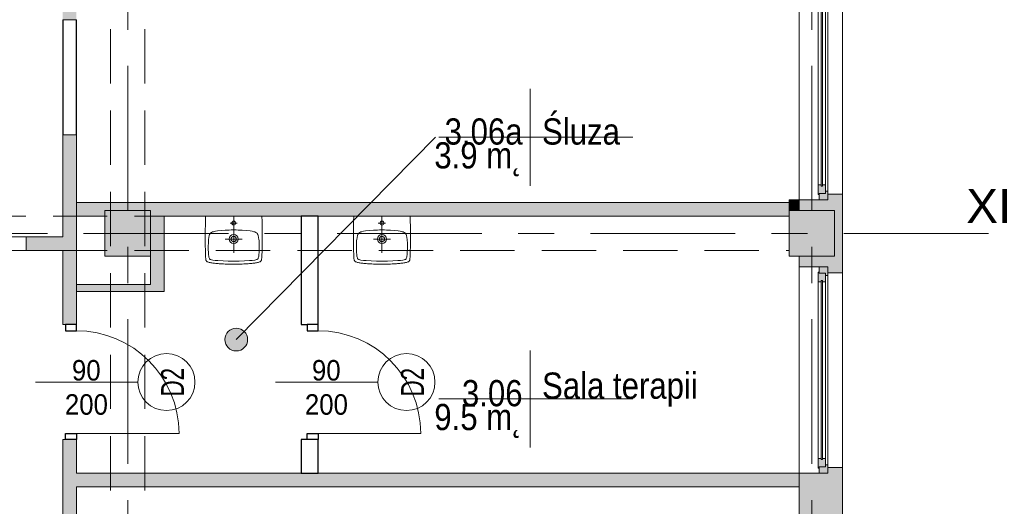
# Model space of a CAD drawing. Header units: centimetres. Extents: x -1737 to 22393, y -8842 to 3838.
# Tile 124 of 167: x 493 to 1356, y 1609 to 2036. Entities that reach past the tile are written whole.
import ezdxf

# ---------------------------------------------------------------- set-up
doc = ezdxf.new("R2010")
doc.units = ezdxf.units.CM
for name, pattern in [('Dash', [60, 30, -30]), ('Oś', [222.25, 127, -31.75, 31.75, -31.75]), ('Ukryte', [71.438, 47.625, -23.813])]:
    doc.linetypes.add(name, pattern=pattern)
for name, color, linetype, lineweight in [('A-ANNO-NOTE', 131, 'Continuous', 13), ('A-AREA-IDEN', 2, 'Continuous', 13), ('A-DETL-GENF', 92, 'Continuous', 9), ('A-DETL-HDLN', 90, 'Ukryte', 9), ('A-DETL-MEDM', 33, 'Continuous', 13), ('A-DOOR', 31, 'Continuous', 13), ('A-DOOR-HDLN', 31, 'Continuous', 13), ('A-GLAZ', 151, 'Continuous', 13), ('A-WALL', 113, 'Continuous', 13), ('A-WALL-PATT', 111, 'Continuous', 13), ('P-SANR-FIXT', 6, 'Continuous', 9), ('S-COLS', 52, 'Continuous', 13), ('S-GRID', 1, 'Continuous', 13), ('S-GRID-IDEN', 1, 'Continuous', 13)]:
    doc.layers.add(name, color=color, linetype=linetype, lineweight=lineweight)
doc.styles.add('Arial', font='arial.ttf', dxfattribs={"width": 0.9, "height": 18})
doc.styles.add('Arial_1', font='arial.ttf', dxfattribs={"width": 0.7, "height": 20})
doc.styles.add('Arial_4', font='arial.ttf', dxfattribs={"height": 30})
doc.styles.add('Arial_7', font='arial.ttf', dxfattribs={"width": 0.85, "height": 23})

# ---------------------------------------------------------------- blocks, each defined once
blk = doc.blocks.new('M_Concrete-Square-Column - 400 x 400mm-1512407-3_piętro I __3_90 m_ - stan projektowany')
at = {"layer": 'S-COLS', "lineweight": 9}
blk.add_hatch(color=253, dxfattribs=at).paths.add_polyline_path([(20, -20), (20, 20), (-20, 20), (-20, -20), (11, -20)], flags=0)
for p, q in [((20, 20), (-20, 20)), ((-20, 20), (-20, -20)), ((20, -20), (20, 20)), ((-20, -20), (20, -20))]:
    blk.add_line(p, q, dxfattribs=at)
blk = doc.blocks.new('OTWOR_DRZWIOWY_NIEZABUD - 151x205-2266973-3_piętro I __3_90 m_ - stan projektowany')
at = {"layer": 'A-DOOR-HDLN', "linetype": 'Dash', "lineweight": 9}
for p, q in [((-75.5, 6), (75.5, 6)), ((-75.5, -6), (75.5, -6))]:
    blk.add_line(p, q, dxfattribs=at)
blk = doc.blocks.new('Okno - automatyczna etykieta - 181x181 _nietypowy podział_-2208595-3_piętro I __3_90 m_ - stan projektowany')
at = {"layer": 'A-GLAZ', "lineweight": 9}
h = blk.add_hatch(color=253, dxfattribs=at)
h.paths.add_polyline_path([(90.5, -0.77), (90.5, 1.5), (85, 1.5), (85, -4), (83, -4), (83, -6), (90.5, -6)], flags=0)
h.paths.add_polyline_path([(-83, -6), (-83, -4), (-85, -4), (-85, 1.5), (-90.5, 1.5), (-90.5, -6), (-85, -6)], flags=0)
h = blk.add_hatch(color=253, dxfattribs=at)
h.paths.add_polyline_path([(86, 1.77), (86, 2.5), (77.5, 2.5), (77.5, -0.25), (78.5, -0.25), (78.5, -1.25), (77.5, -1.25), (77.5, -4), (85, -4), (85, 1.5), (86, 1.5)], flags=0)
h.paths.add_polyline_path([(-77.5, -1.67), (-77.5, -1.25), (-78.5, -1.25), (-78.5, -0.25), (-77.5, -0.25), (-77.5, 2.5), (-86, 2.5), (-86, 1.5), (-85, 1.5), (-85, -4), (-77.5, -4)], flags=0)
blk.add_hatch(color=253, dxfattribs=at).paths.add_polyline_path([(78.5, -0.77), (78.5, -0.25), (-78.5, -0.25), (-78.5, -1.25), (78.5, -1.25)], flags=0)
for p, q in [((-90.5, 1.5), (-85, 1.5)), ((-90.5, -6), (-90.5, 1.5)), ((-86, 2.5), (-77.5, 2.5)), ((-86, 1.5), (-86, 2.5)), ((-85, 1.5), (-86, 1.5)), ((-85, -4), (-85, 1.5)), ((-85, 1.5), (-85, -4)), ((-77.5, 2.5), (-77.5, -0.25)), ((77.5, 2.5), (-77.5, 2.5)), ((77.5, 2.5), (86, 2.5)), ((77.5, -0.25), (77.5, 2.5)), ((85, 1.5), (85, -4)), ((86, 1.5), (85, 1.5)), ((85, 1.5), (90.5, 1.5)), ((85, -4), (85, 1.5)), ((86, 2.5), (86, 1.5)), ((90.5, 1.5), (90.5, -6)), ((-83, -6), (-90.5, -6)), ((-90.5, -6), (90.5, -6)), ((-77.5, -4), (-85, -4)), ((-85, -4), (-83, -4)), ((-83, -4), (-83, -6)), ((83, -6), (-83, -6)), ((-78.5, -1.25), (-78.5, -0.25)), ((-78.5, -0.25), (78.5, -0.25)), ((-78.5, -0.25), (-78.5, -1.25)), ((-77.5, -0.25), (-78.5, -0.25)), ((78.5, -1.25), (-78.5, -1.25)), ((-78.5, -1.25), (-77.5, -1.25)), ((-77.5, -1.25), (-77.5, -4)), ((77.5, -4), (-77.5, -4)), ((78.5, -0.25), (77.5, -0.25)), ((77.5, -1.25), (78.5, -1.25)), ((77.5, -4), (77.5, -1.25)), ((85, -4), (77.5, -4)), ((78.5, -0.25), (78.5, -1.25)), ((78.5, -1.25), (78.5, -0.25)), ((83, -4), (85, -4)), ((83, -6), (83, -4)), ((90.5, -6), (83, -6))]:
    blk.add_line(p, q, dxfattribs=at)
blk = doc.blocks.new('Okno - automatyczna etykieta - 181x181 _nietypowy podział_-2208597-3_piętro I __3_90 m_ - stan projektowany')
at = {"layer": 'A-GLAZ', "lineweight": 9}
h = blk.add_hatch(color=253, dxfattribs=at)
h.paths.add_polyline_path([(-90.5, -1.5), (-85, -1.5), (-85, 4), (-83, 4), (-83, 6), (-90.5, 6), (-90.5, 0.77)], flags=0)
h.paths.add_polyline_path([(83, 6), (83, 4), (85, 4), (85, -1.5), (90.5, -1.5), (90.5, 6), (85, 6)], flags=0)
h = blk.add_hatch(color=253, dxfattribs=at)
h.paths.add_polyline_path([(-86, -1.77), (-86, -2.5), (-77.5, -2.5), (-77.5, 0.25), (-78.5, 0.25), (-78.5, 1.25), (-77.5, 1.25), (-77.5, 4), (-85, 4), (-85, -1.5), (-86, -1.5)], flags=0)
h.paths.add_polyline_path([(77.5, 0.25), (77.5, -2.5), (86, -2.5), (86, -1.5), (85, -1.5), (85, 4), (77.5, 4), (77.5, 1.25), (78.5, 1.25), (78.5, 0.25)], flags=0)
blk.add_hatch(color=253, dxfattribs=at).paths.add_polyline_path([(-78.5, 1.25), (-78.5, 0.25), (78.5, 0.25), (78.5, 1.25), (-52.06, 1.25)], flags=0)
for p, q in [((-83, 6), (-90.5, 6)), ((-90.5, 6), (-90.5, -1.5)), ((-90.5, 6), (90.5, 6)), ((-77.5, 4), (-85, 4)), ((-85, 4), (-85, -1.5)), ((-85, -1.5), (-85, 4)), ((-85, 4), (-83, 4)), ((-83, 4), (-83, 6)), ((83, 6), (-83, 6)), ((78.5, 1.25), (-78.5, 1.25)), ((-78.5, 1.25), (-78.5, 0.25)), ((-78.5, 0.25), (-78.5, 1.25)), ((-78.5, 1.25), (-77.5, 1.25)), ((-78.5, 0.25), (78.5, 0.25)), ((-77.5, 0.25), (-78.5, 0.25)), ((-77.5, 1.25), (-77.5, 4)), ((77.5, 4), (-77.5, 4)), ((-77.5, -2.5), (-77.5, 0.25)), ((85, 4), (77.5, 4)), ((77.5, 4), (77.5, 1.25)), ((77.5, 1.25), (78.5, 1.25)), ((77.5, 0.25), (77.5, -2.5)), ((78.5, 0.25), (77.5, 0.25)), ((78.5, 0.25), (78.5, 1.25)), ((78.5, 1.25), (78.5, 0.25)), ((90.5, 6), (83, 6)), ((83, 6), (83, 4)), ((83, 4), (85, 4)), ((85, -1.5), (85, 4)), ((85, 4), (85, -1.5)), ((90.5, -1.5), (90.5, 6)), ((-90.5, -1.5), (-85, -1.5)), ((-85, -1.5), (-86, -1.5)), ((-86, -1.5), (-86, -2.5)), ((-86, -2.5), (-77.5, -2.5)), ((77.5, -2.5), (-77.5, -2.5)), ((77.5, -2.5), (86, -2.5)), ((86, -1.5), (85, -1.5)), ((85, -1.5), (90.5, -1.5)), ((86, -2.5), (86, -1.5))]:
    blk.add_line(p, q, dxfattribs=at)
blk = doc.blocks.new('DRZWI 1S - automatyczna etykieta - Drzwi 90-2252109-3_piętro I __3_90 m_ - stan projektowany')
at = {"layer": 'A-DETL-GENF'}
for p, q in [((-50.5, 6), (-50.5, -3.5)), ((-45, 6), (-50.5, 6)), ((-45, -3.5), (-45, 6)), ((50.5, 6), (45, 6)), ((45, 6), (45, -3.5)), ((50.5, -3.5), (50.5, 6)), ((-50.5, -3.5), (-45, -3.5)), ((45, -3.5), (50.5, -3.5))]:
    blk.add_line(p, q, dxfattribs=at)
at = {"layer": 'A-DETL-MEDM', "lineweight": 25}
for p, q in [((-45, 6), (-50.5, 6)), ((-50.5, 6), (-50.5, -3.5)), ((-45, -3.5), (-45, 6)), ((45, -3.5), (45, 6)), ((45, 6), (50.5, 6)), ((50.5, 6), (50.5, -3.5)), ((-50.5, -3.5), (-45, -3.5)), ((50.5, -3.5), (45, -3.5))]:
    blk.add_line(p, q, dxfattribs=at)
at = {"layer": 'A-DOOR'}
blk.add_line((45, 6), (45, 96), dxfattribs=at)
blk.add_arc((45, 6), 90, 90, 180, dxfattribs=at)
blk = doc.blocks.new('DRZWI 1S - automatyczna etykieta - Drzwi 90-2431993-3_piętro I __3_90 m_ - stan projektowany')
at = {"layer": 'A-DETL-GENF'}
for p, q in [((-50.5, 7.5), (-50.5, -2)), ((-45, 7.5), (-50.5, 7.5)), ((-45, -2), (-45, 7.5)), ((50.5, 7.5), (45, 7.5)), ((45, 7.5), (45, -2)), ((50.5, -2), (50.5, 7.5)), ((-50.5, -2), (-45, -2)), ((45, -2), (50.5, -2))]:
    blk.add_line(p, q, dxfattribs=at)
at = {"layer": 'A-DETL-MEDM', "lineweight": 25}
for p, q in [((-45, 7.5), (-50.5, 7.5)), ((-50.5, 7.5), (-50.5, -2)), ((-45, -2), (-45, 7.5)), ((45, -2), (45, 7.5)), ((45, 7.5), (50.5, 7.5)), ((50.5, 7.5), (50.5, -2)), ((-50.5, -2), (-45, -2)), ((50.5, -2), (45, -2))]:
    blk.add_line(p, q, dxfattribs=at)
at = {"layer": 'A-DOOR'}
blk.add_line((45, 7.5), (45, 97.5), dxfattribs=at)
blk.add_arc((45, 7.5), 90, 90, 180, dxfattribs=at)
blk = doc.blocks.new('Umywalka koło Nova Pro - Pro 50-1205816-3_piętro I __3_90 m_ - stan projektowany')
at = {"layer": 'P-SANR-FIXT'}
for p, q in [((-12.08, 42.81), (-12, 43.37)), ((-12, 43.37), (-11.92, 43.87)), ((-11.92, 43.87), (-11.82, 44.38)), ((-11.82, 44.38), (-11.71, 44.67)), ((-11.6, 44.96), (-11.79, 44.38)), ((-11.71, 44.67), (-11.6, 44.96)), ((-11.6, 44.96), (-11.26, 45.47)), ((-11.26, 45.47), (-11.6, 44.96)), ((-11.26, 45.47), (-10.8, 45.84)), ((-10.8, 45.84), (-11.26, 45.47)), ((-10.8, 45.84), (-10.24, 46.11)), ((-10.24, 46.11), (-10.8, 45.84)), ((-10.24, 46.11), (-9.61, 46.32)), ((-9.61, 46.32), (-10.24, 46.11)), ((-9.61, 46.32), (-8.94, 46.51)), ((-8.94, 46.51), (-9.61, 46.32)), ((-8.94, 46.51), (-8.25, 46.64)), ((-8.25, 46.64), (-8.94, 46.51)), ((-8.86, 43.1), (-8.7, 43.34)), ((-8.7, 43.34), (-8.51, 43.55)), ((-8.51, 43.55), (-8.03, 43.85)), ((-8.25, 46.64), (-7.5, 46.8)), ((-7.5, 46.8), (-8.25, 46.64)), ((-8.03, 43.85), (-7.53, 44.06)), ((-7.53, 44.06), (-6.97, 44.22)), ((-7.5, 46.8), (-6.73, 46.91)), ((-6.73, 46.91), (-7.5, 46.8)), ((-6.97, 44.22), (-5.88, 44.43)), ((-6.73, 46.91), (-5.93, 47.04)), ((-5.93, 47.04), (-6.73, 46.91)), ((-5.93, 47.04), (-5.1, 47.15)), ((-5.1, 47.15), (-5.93, 47.04)), ((-5.88, 44.43), (-3.64, 44.75)), ((-5.1, 47.15), (-4.2, 47.25)), ((-4.2, 47.25), (-5.1, 47.15)), ((-4.2, 47.25), (-3.27, 47.36)), ((-3.27, 47.36), (-4.2, 47.25)), ((-3.64, 44.75), (-1.4, 44.94)), ((-3.27, 47.36), (-2.28, 47.44)), ((-2.28, 47.44), (-3.27, 47.36)), ((-2.28, 47.44), (-1.24, 47.52)), ((-1.24, 47.52), (-2.28, 47.44)), ((-1.4, 44.94), (3.1, 45.18)), ((-1.24, 47.52), (-0.15, 47.63)), ((-0.15, 47.63), (-1.24, 47.52)), ((-0.15, 47.63), (1.05, 47.71)), ((1.05, 47.71), (-0.15, 47.63)), ((1.05, 47.71), (2.3, 47.76)), ((2.3, 47.76), (1.05, 47.71)), ((2.3, 47.76), (3.66, 47.84)), ((3.66, 47.84), (2.3, 47.76)), ((3.1, 45.18), (7.6, 45.31)), ((3.66, 47.84), (5.12, 47.89)), ((5.12, 47.89), (3.66, 47.84)), ((5.12, 47.89), (6.72, 47.95)), ((6.72, 47.95), (5.12, 47.89)), ((6.72, 47.95), (8.45, 47.97)), ((8.45, 47.97), (6.72, 47.95)), ((7.6, 45.31), (9.86, 45.39)), ((8.45, 47.97), (10.4, 48)), ((10.4, 48), (8.45, 47.97)), ((9.86, 45.39), (11.04, 45.42)), ((10.4, 48), (14.63, 48)), ((14.63, 48), (10.4, 48)), ((11.04, 45.42), (11.7, 45.42)), ((11.7, 45.42), (12.5, 45.44)), ((12.5, 45.44), (13.3, 45.42)), ((13.3, 45.42), (13.99, 45.42)), ((13.99, 45.42), (15.14, 45.39)), ((14.63, 48), (16.55, 47.97)), ((16.55, 47.97), (14.63, 48)), ((15.14, 45.39), (17.4, 45.31)), ((16.55, 47.97), (18.31, 47.95)), ((18.31, 47.95), (16.55, 47.97)), ((17.4, 45.31), (21.9, 45.18)), ((18.31, 47.95), (19.88, 47.89)), ((19.88, 47.89), (18.31, 47.95)), ((19.88, 47.89), (21.34, 47.84)), ((21.34, 47.84), (19.88, 47.89)), ((21.34, 47.84), (22.7, 47.76)), ((22.7, 47.76), (21.34, 47.84)), ((21.9, 45.18), (26.4, 44.94)), ((22.7, 47.76), (23.98, 47.71)), ((23.98, 47.71), (22.7, 47.76)), ((23.98, 47.71), (25.15, 47.63)), ((25.15, 47.63), (23.98, 47.71)), ((25.15, 47.63), (26.24, 47.52)), ((26.24, 47.52), (25.15, 47.63)), ((26.24, 47.52), (27.31, 47.44)), ((27.31, 47.44), (26.24, 47.52)), ((26.4, 44.94), (28.64, 44.75)), ((27.31, 47.44), (28.29, 47.36)), ((28.29, 47.36), (27.31, 47.44)), ((28.29, 47.36), (29.23, 47.25)), ((29.23, 47.25), (28.29, 47.36)), ((28.64, 44.75), (30.88, 44.43)), ((29.23, 47.25), (30.1, 47.15)), ((30.1, 47.15), (29.23, 47.25)), ((30.1, 47.15), (30.93, 47.04)), ((30.93, 47.04), (30.1, 47.15)), ((30.88, 44.43), (31.97, 44.22)), ((30.93, 47.04), (31.76, 46.91)), ((31.76, 46.91), (30.93, 47.04)), ((31.76, 46.91), (32.5, 46.8)), ((32.5, 46.8), (31.76, 46.91)), ((31.97, 44.22), (32.53, 44.06)), ((32.5, 46.8), (33.25, 46.64)), ((33.25, 46.64), (32.5, 46.8)), ((32.53, 44.06), (33.06, 43.85)), ((33.06, 43.85), (33.54, 43.55)), ((33.25, 46.64), (33.97, 46.51)), ((33.97, 46.51), (33.25, 46.64)), ((33.54, 43.55), (33.73, 43.34)), ((33.73, 43.34), (33.86, 43.1)), ((33.97, 46.51), (34.63, 46.32)), ((34.63, 46.32), (33.97, 46.51)), ((34.63, 46.32), (35.24, 46.11)), ((35.24, 46.11), (34.63, 46.32)), ((35.24, 46.11), (35.8, 45.84)), ((35.8, 45.84), (35.24, 46.11)), ((35.8, 45.84), (36.28, 45.47)), ((36.28, 45.47), (35.8, 45.84)), ((36.28, 45.47), (36.6, 44.96)), ((36.6, 44.96), (36.28, 45.47)), ((36.6, 44.96), (36.82, 44.38)), ((36.82, 44.38), (36.92, 43.87)), ((36.92, 43.87), (37.03, 43.37)), ((37.03, 43.37), (37.08, 42.81)), ((-12.4, 33.88), (-12.38, 35.06)), ((-12.38, 35.06), (-12.35, 35.88)), ((-12.35, 36.65), (-12.32, 37.43)), ((-12.35, 35.88), (-12.35, 36.65)), ((-12.32, 37.43), (-12.3, 38.17)), ((-12.3, 38.17), (-12.27, 38.89)), ((-12.27, 38.89), (-12.24, 39.61)), ((-12.24, 39.61), (-12.22, 40.28)), ((-12.22, 40.28), (-12.19, 40.94)), ((-12.19, 40.94), (-12.16, 41.58)), ((-12.16, 41.58), (-12.14, 42.22)), ((-12.14, 42.22), (-12.08, 42.81)), ((-9.84, 33.06), (-9.79, 35.32)), ((-9.79, 35.32), (-9.71, 37.56)), ((-9.71, 37.56), (-9.53, 39.82)), ((-9.53, 39.82), (-9.39, 40.94)), ((-9.39, 40.94), (-9.21, 42.03)), ((-9.21, 42.03), (-9.05, 42.59)), ((-9.05, 42.59), (-8.86, 43.1)), ((12.5, 6), (12.5, 38)), ((33.86, 43.1), (34.07, 42.59)), ((34.07, 42.59), (34.21, 42.03)), ((34.21, 42.03), (34.39, 40.94)), ((34.39, 40.94), (34.53, 39.82)), ((34.53, 39.82), (34.71, 37.56)), ((34.71, 37.56), (34.82, 35.32)), ((34.82, 35.32), (34.84, 33.06)), ((37.08, 42.81), (37.14, 42.22)), ((37.14, 42.22), (37.16, 41.58)), ((37.16, 41.58), (37.19, 40.94)), ((37.19, 40.94), (37.22, 40.28)), ((37.22, 40.28), (37.24, 39.61)), ((37.24, 39.61), (37.27, 38.89)), ((37.27, 38.89), (37.3, 38.17)), ((37.3, 38.17), (37.32, 37.43)), ((37.32, 37.43), (37.35, 36.65)), ((37.35, 36.65), (37.35, 35.88)), ((37.35, 35.88), (37.38, 35.06)), ((37.38, 35.06), (37.4, 33.88)), ((-12.51, 24.3), (-12.48, 26.13)), ((-12.48, 27.81), (-12.46, 29.49)), ((-12.48, 26.13), (-12.48, 27.81)), ((-12.46, 30.5), (-12.43, 31.46)), ((-12.46, 29.49), (-12.46, 30.5)), ((-12.43, 32.39), (-12.4, 33.3)), ((-12.43, 31.46), (-12.43, 32.39)), ((-12.4, 33.3), (-12.4, 33.88)), ((-9.76, 28.56), (-9.84, 33.06)), ((-9.74, 27.87), (-9.76, 28.56)), ((-9.71, 27.55), (-9.74, 27.87)), ((-9.69, 27.15), (-9.71, 27.55)), ((-9.61, 26.27), (-9.69, 27.15)), ((-9.37, 24.54), (-9.61, 26.27)), ((20.01, 26), (5.01, 26)), ((34.63, 26.27), (34.37, 24.54)), ((34.69, 27.15), (34.63, 26.27)), ((34.71, 27.55), (34.69, 27.15)), ((34.74, 27.87), (34.71, 27.55)), ((34.76, 28.56), (34.74, 27.87)), ((34.84, 33.06), (34.76, 28.56)), ((37.4, 33.88), (37.43, 33.3)), ((37.43, 33.3), (37.43, 32.39)), ((37.43, 32.39), (37.46, 31.46)), ((37.46, 31.46), (37.46, 30.5)), ((37.46, 30.5), (37.48, 29.49)), ((37.48, 29.49), (37.48, 27.81)), ((37.48, 27.81), (37.51, 26.13)), ((37.51, 26.13), (37.51, 22.27)), ((-12.48, 22.27), (-12.51, 24.3)), ((-12.48, 19.98), (-12.48, 22.27)), ((-12.45, 17.35), (-12.48, 19.98)), ((-12.4, 14.28), (-12.45, 17.35)), ((-8.91, 22.86), (-9.37, 24.54)), ((-8.62, 22.03), (-8.91, 22.86)), ((-8.19, 21.26), (-8.62, 22.03)), ((-7.93, 20.91), (-8.19, 21.26)), ((-7.61, 20.62), (-7.93, 20.91)), ((-6.89, 20.14), (-7.61, 20.62)), ((-6.09, 19.8), (-6.89, 20.14)), ((-5.24, 19.53), (-6.09, 19.8)), ((-3.53, 19.16), (-5.24, 19.53)), ((-1.83, 18.89), (-3.53, 19.16)), ((1.66, 18.49), (-1.83, 18.89)), ((5.15, 18.2), (1.66, 18.49)), ((8.64, 18.06), (5.15, 18.2)), ((10.37, 18.01), (8.64, 18.06)), ((14.63, 18.01), (10.37, 18.01)), ((16.36, 18.06), (14.63, 18.01)), ((19.88, 18.2), (16.36, 18.06)), ((23.34, 18.49), (19.88, 18.2)), ((26.83, 18.89), (23.34, 18.49)), ((28.56, 19.16), (26.83, 18.89)), ((30.26, 19.53), (28.56, 19.16)), ((31.09, 19.8), (30.26, 19.53)), ((31.89, 20.14), (31.09, 19.8)), ((32.61, 20.62), (31.89, 20.14)), ((32.93, 20.91), (32.61, 20.62)), ((33.19, 21.26), (32.93, 20.91)), ((33.62, 22.03), (33.19, 21.26)), ((33.91, 22.86), (33.62, 22.03)), ((34.37, 24.54), (33.91, 22.86)), ((37.45, 17.35), (37.4, 14.28)), ((37.48, 19.98), (37.45, 17.35)), ((37.51, 22.27), (37.48, 19.98)), ((-12.32, 10.58), (-12.4, 14.28)), ((-12.19, 6), (-12.32, 10.58)), ((15.72, 12.02), (9.46, 12.02)), ((37.32, 10.58), (37.19, 6)), ((37.4, 14.28), (37.32, 10.58))]:
    blk.add_line(p, q, dxfattribs=at)
for centre, radius in [((12.51, 26), 3.92), ((12.51, 26), 2.28), ((12.5, 12.02), 1.72)]:
    blk.add_circle(centre, radius, dxfattribs=at)
blk = doc.blocks.new('METKA_POMIESZCZENIA2 - Rozbudowana - bez ramki-2396678-3_piętro I __3_90 m_ - stan projektowany')
at = {"layer": 'A-AREA-IDEN'}
for p, q in [((0, 0.425), (0, 0)), ((0.0976, 0), (-0.8, 0)), ((-0.8, 0), (0.9, 0)), ((0, 0), (0, -0.425))]:
    blk.add_line(p, q, dxfattribs=at)

msp = doc.modelspace()

# ---------------------------------------------------------------- hatches: boundary and pattern name
at = {"layer": 'A-AREA-IDEN'}
h = msp.add_hatch(color=256, dxfattribs=at)
edge = h.paths.add_edge_path(flags=0)
edge.add_arc((682.6, 1755.11), 10, 0, 360)
at = {"layer": 'A-WALL-PATT', "lineweight": 5}
h = msp.add_hatch(color=254, dxfattribs=at)
h.paths.add_polyline_path([(530.38, 861.33), (542.38, 861.33), (542.38, 1123.33), (530.38, 1123.33), (530.38, 901.49)], flags=0)
h.paths.add_polyline_path([(542.38, 1274.33), (542.38, 1449.33), (530.38, 1449.33), (530.38, 1274.33)], flags=0)
h.paths.add_polyline_path([(532.88, 1550.33), (542.38, 1550.33), (542.38, 1667.33), (530.38, 1667.33), (530.38, 1550.33)], flags=0)
h.paths.add_polyline_path([(542.38, 1768.33), (542.38, 1934.83), (530.38, 1934.83), (530.38, 1768.33), (532.88, 1768.33)], flags=0)
h.paths.add_polyline_path([(532.88, 2035.83), (542.38, 2035.83), (542.38, 2130.83), (530.38, 2130.83), (530.38, 2035.83)], flags=0)
h.paths.add_polyline_path([(532.88, 2251.83), (542.38, 2251.83), (542.38, 2355.33), (530.38, 2355.33), (530.38, 2251.83)], flags=0)
h.paths.add_polyline_path([(530.38, 2625.33), (542.38, 2625.33), (542.38, 2793.33), (530.38, 2793.33), (530.38, 2627.47)], flags=0)
at = {"layer": 'A-WALL-PATT'}
h = msp.add_hatch(color=9, dxfattribs=at)
h.paths.add_polyline_path([(1199.38, 908.33), (1214.38, 908.33), (1214.38, 922.83), (1201.38, 922.83), (1201.38, 917.83), (1176.38, 917.83), (1176.38, 908.33), (1193.88, 908.33)], flags=0)
h.paths.add_polyline_path([(1201.38, 1093.83), (1214.38, 1093.83), (1214.38, 1162.83), (1201.38, 1162.83), (1201.38, 1157.83), (1176.38, 1157.83), (1176.38, 1098.83), (1201.38, 1098.83)], flags=0)
h.paths.add_polyline_path([(1201.38, 1333.83), (1214.38, 1333.83), (1214.38, 1402.83), (1201.38, 1402.83), (1201.38, 1397.83), (1176.38, 1397.83), (1176.38, 1388.33), (1207.38, 1388.33), (1207.38, 1348.33), (1176.38, 1348.33), (1176.38, 1338.83), (1201.38, 1338.83), (1201.38, 1335.8)], flags=0)
h.paths.add_polyline_path([(1214.38, 1573.83), (1214.38, 1642.83), (1201.38, 1642.83), (1201.38, 1637.83), (1176.38, 1637.83), (1176.38, 1578.83), (1201.38, 1578.83), (1201.38, 1573.83)], flags=0)
h.paths.add_polyline_path([(1214.38, 1813.83), (1214.38, 1882.83), (1201.38, 1882.83), (1201.38, 1877.83), (1176.38, 1877.83), (1176.38, 1868.33), (1207.38, 1868.33), (1207.38, 1828.33), (1176.38, 1828.33), (1176.38, 1818.83), (1201.38, 1818.83), (1201.38, 1813.83), (1207.38, 1813.83)], flags=0)
h.paths.add_polyline_path([(1201.38, 2053.83), (1214.38, 2053.83), (1214.38, 2122.83), (1201.38, 2122.83), (1201.38, 2117.83), (1176.38, 2117.83), (1176.38, 2058.83), (1201.38, 2058.83)], flags=0)
h.paths.add_polyline_path([(1204.8, 2293.83), (1214.38, 2293.83), (1214.38, 2335.33), (1207.38, 2335.33), (1207.38, 2308.33), (1176.38, 2308.33), (1176.38, 2298.83), (1201.38, 2298.83), (1201.38, 2293.83)], flags=0)
for points in [[(818.18, 1863.33), (1167.38, 1863.33), (1167.38, 1875.33), (542.38, 1875.33), (542.38, 1863.33), (567.38, 1863.33), (567.38, 1868.33), (607.38, 1868.33), (607.38, 1863.33), (810.27, 1863.33)], [(1176.38, 1868.33), (1176.38, 1877.83), (1167.38, 1877.83), (1167.38, 1868.33)], [(607.38, 1797.33), (619.38, 1797.33), (619.38, 1863.33), (607.38, 1863.33), (607.38, 1803.33)], [(567.38, 1797.33), (607.38, 1797.33), (607.38, 1803.33), (542.38, 1803.33), (542.38, 1797.33)], [(1036.01, 1625.83), (1176.38, 1625.83), (1176.38, 1637.83), (542.38, 1637.83), (542.38, 1625.83), (810.27, 1625.83)]]:
    msp.add_hatch(color=9, dxfattribs=at).paths.add_polyline_path(points, flags=0)
h = msp.add_hatch(color=9, dxfattribs=at)
h.paths.add_polyline_path([(-402.62, 1833.33), (-396.62, 1833.33), (-396.62, 1845.33), (-421.62, 1845.33), (-421.62, 1833.33), (-414.62, 1833.33)], flags=0)
h.paths.add_polyline_path([(530.38, 1833.33), (530.38, 1845.33), (498.38, 1845.33), (498.38, 1833.33)], flags=0)
h.paths.add_polyline_path([(-274.62, 1833.33), (-209.62, 1833.33), (-209.62, 1845.33), (-300.62, 1845.33), (-300.62, 1833.33), (-286.62, 1833.33)], flags=0)
h.paths.add_polyline_path([(7.38, 1833.33), (19.38, 1833.33), (19.38, 1845.33), (7.38, 1845.33), (7.38, 1836.39)], flags=0)
h.paths.add_polyline_path([(347.38, 1833.33), (347.38, 1845.33), (310.38, 1845.33), (310.38, 1833.33), (335.38, 1833.33)], flags=0)
h.paths.add_polyline_path([(-544.17, 1833.33), (-522.62, 1833.33), (-522.62, 1845.33), (-572.62, 1845.33), (-572.62, 1833.33), (-567.62, 1833.33)], flags=0)
h.paths.add_polyline_path([(-84.62, 1833.33), (-32.62, 1833.33), (-32.62, 1845.33), (-108.62, 1845.33), (-108.62, 1833.33), (-92.69, 1833.33)], flags=0)
h.paths.add_polyline_path([(185.38, 1833.33), (209.38, 1833.33), (209.38, 1845.33), (100.38, 1845.33), (100.38, 1833.33), (173.38, 1833.33)], flags=0)

# ---------------------------------------------------------------- linework, layer by layer
at = {"layer": 'A-ANNO-NOTE'}
for p, q in [((506.38, 1717.83), (596.38, 1717.83)), ((506.38, 1717.83), (596.38, 1717.83)), ((716.88, 1717.83), (806.88, 1717.83)), ((716.88, 1717.83), (806.88, 1717.83))]:
    msp.add_line(p, q, dxfattribs=at)
for centre in [(621.38, 1717.83), (831.88, 1717.83)]:
    msp.add_circle(centre, 25, dxfattribs=at)
at = {"layer": 'A-AREA-IDEN'}
msp.add_line((682.6, 1755.11), (857.2, 1932.67), dxfattribs=at)
msp.add_circle((682.6, 1755.11), 10, dxfattribs=at)
at = {"layer": 'A-DETL-HDLN'}
for p, q in [((572.38, 408.33), (572.38, 2788.33)), ((572.38, 408.33), (572.38, 2788.33)), ((602.38, 408.33), (602.38, 2788.33)), ((602.38, 408.33), (602.38, 2788.33)), ((-1192.62, 1863.33), (1167.38, 1863.33)), ((-1192.62, 1863.33), (1167.38, 1863.33)), ((-1192.62, 1833.33), (1167.38, 1833.33)), ((-1192.62, 1833.33), (1167.38, 1833.33))]:
    msp.add_line(p, q, dxfattribs=at)
at = {"layer": 'A-WALL', "lineweight": 9}
for p, q in [((1214.38, 2335.33), (1214.38, 1402.83)), ((1176.38, 1868.33), (1176.38, 2298.83)), ((530.38, 1934.83), (530.38, 1845.33)), ((542.38, 1768.33), (542.38, 1934.83)), ((1214.38, 1882.83), (1201.38, 1882.83)), ((1167.38, 1875.33), (542.38, 1875.33)), ((1193.88, 1877.83), (1167.38, 1877.83)), ((1167.38, 1877.83), (1167.38, 1868.33)), ((542.38, 1863.33), (567.38, 1863.33)), ((607.38, 1863.33), (1167.38, 1863.33)), ((619.38, 1797.33), (619.38, 1863.33)), ((530.38, 1845.33), (498.38, 1845.33)), ((498.38, 1845.33), (498.38, 1833.33)), ((498.38, 1833.33), (530.38, 1833.33)), ((530.38, 1833.33), (530.38, 1768.33)), ((607.38, 1828.33), (607.38, 1803.33)), ((1176.38, 1388.33), (1176.38, 1828.33)), ((1176.38, 1818.83), (1193.88, 1818.83)), ((1201.38, 1813.83), (1214.38, 1813.83)), ((607.38, 1803.33), (542.38, 1803.33)), ((542.38, 1797.33), (619.38, 1797.33)), ((532.88, 1768.33), (530.38, 1768.33)), ((530.38, 1667.33), (530.38, 1550.33)), ((532.88, 1667.33), (530.38, 1667.33)), ((542.38, 1637.83), (542.38, 1667.33)), ((1214.38, 1642.83), (1201.38, 1642.83)), ((1193.88, 1637.83), (542.38, 1637.83)), ((542.38, 1550.33), (542.38, 1625.83)), ((542.38, 1625.83), (1176.38, 1625.83))]:
    msp.add_line(p, q, dxfattribs=at)
at = {"layer": 'A-WALL'}
for p, q in [((530.38, 2035.83), (542.38, 2035.83)), ((542.38, 1934.83), (530.38, 1934.83))]:
    msp.add_line(p, q, dxfattribs=at)
at = {"layer": 'A-WALL', "color": 250, "lineweight": 25}
for p, q in [((530.38, 2035.83), (530.38, 1934.83)), ((542.38, 1934.83), (542.38, 2035.83)), ((754.38, 1863.33), (739.38, 1863.33)), ((739.38, 1863.33), (739.38, 1768.33)), ((754.38, 1768.33), (754.38, 1863.33)), ((739.38, 1768.33), (744.88, 1768.33)), ((744.88, 1667.33), (739.38, 1667.33)), ((739.38, 1667.33), (739.38, 1637.83)), ((754.38, 1637.83), (754.38, 1667.33)), ((739.38, 1637.83), (754.38, 1637.83))]:
    msp.add_line(p, q, dxfattribs=at)
at = {"layer": 'S-GRID', "linetype": 'Oś'}
for p, q in [((587.38, 2884.27), (587.38, 27.13)), ((1187.38, 2884.27), (1187.38, 27.13)), ((1342.46, 1848.33), (-1368.76, 1848.33))]:
    msp.add_line(p, q, dxfattribs=at)

# ---------------------------------------------------------------- block references
at = {"layer": 'A-AREA-IDEN', "color": 0, "xscale": 99.99999999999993, "yscale": 99.99999999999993, "zscale": 99.99999999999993}
for p in [(940.36, 1932.67), (940.36, 1703.07)]:
    msp.add_blockref('METKA_POMIESZCZENIA2 - Rozbudowana - bez ramki-2396678-3_piętro I __3_90 m_ - stan projektowany', p, dxfattribs=at)
at = {"layer": 'A-DOOR', "lineweight": 9, "rotation": 180}
msp.add_blockref('OTWOR_DRZWIOWY_NIEZABUD - 151x205-2266973-3_piętro I __3_90 m_ - stan projektowany', (422.88, 1839.33), dxfattribs=at)
at = {"layer": 'A-DOOR'}
for name, p, rotation in [('DRZWI 1S - automatyczna etykieta - Drzwi 90-2252109-3_piętro I __3_90 m_ - stan projektowany', (536.38, 1717.83), 270.0000000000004), ('DRZWI 1S - automatyczna etykieta - Drzwi 90-2431993-3_piętro I __3_90 m_ - stan projektowany', (746.88, 1717.83), 269.9999999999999)]:
    msp.add_blockref(name, p, dxfattribs=dict(at, rotation=rotation))
at = {"layer": 'A-GLAZ', "lineweight": 9}
for name, p, rotation in [('Okno - automatyczna etykieta - 181x181 _nietypowy podział_-2208595-3_piętro I __3_90 m_ - stan projektowany', (1195.38, 1968.33), 90.00000000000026), ('Okno - automatyczna etykieta - 181x181 _nietypowy podział_-2208597-3_piętro I __3_90 m_ - stan projektowany', (1195.38, 1728.33), 270.0000000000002)]:
    msp.add_blockref(name, p, dxfattribs=dict(at, rotation=rotation))
at = {"layer": 'P-SANR-FIXT', "rotation": 180}
for p in [(692.88, 1869.33), (822.88, 1869.33)]:
    msp.add_blockref('Umywalka koło Nova Pro - Pro 50-1205816-3_piętro I __3_90 m_ - stan projektowany', p, dxfattribs=at)
at = {"layer": 'S-COLS', "lineweight": 9}
for p in [(587.38, 1848.33), (1187.38, 1848.33)]:
    msp.add_blockref('M_Concrete-Square-Column - 400 x 400mm-1512407-3_piętro I __3_90 m_ - stan projektowany', p, dxfattribs=at)

# ---------------------------------------------------------------- texts
at = {"layer": 'A-ANNO-NOTE', "lineweight": 211, "char_height": 18, "attachment_point": 5, "line_spacing_factor": 0.936439, "style": 'Arial'}
for s, insert, width in [('\\pxqc,t6.35,12.7,19.05,25.4,31.75,38.1,44.45,50.8,57.15,63.5,69.85,76.2,82.55,88.9,95.25,101.6,107.95,114.3,120.65,127,133.35,139.7,146.05,152.4,158.75,165.1,171.45,177.8,184.15,190.5,196.85,203.2;{90}', (551.07, 1728.06), 25.65), ('\\pxqc,t6.35,12.7,19.05,25.4,31.75,38.1,44.45,50.8,57.15,63.5,69.85,76.2,82.55,88.9,95.25,101.6,107.95,114.3,120.65,127,133.35,139.7,146.05,152.4,158.75,165.1,171.45,177.8,184.15,190.5,196.85,203.2;{90}', (761.57, 1728.06), 25.65), ('\\pxqc,t6.35,12.7,19.05,25.4,31.75,38.1,44.45,50.8,57.15,63.5,69.85,76.2,82.55,88.9,95.25,101.6,107.95,114.3,120.65,127,133.35,139.7,146.05,152.4,158.75,165.1,171.45,177.8,184.15,190.5,196.85,203.2;{200}', (551.16, 1698.06), 38.07), ('\\pxqc,t6.35,12.7,19.05,25.4,31.75,38.1,44.45,50.8,57.15,63.5,69.85,76.2,82.55,88.9,95.25,101.6,107.95,114.3,120.65,127,133.35,139.7,146.05,152.4,158.75,165.1,171.45,177.8,184.15,190.5,196.85,203.2;{200}', (761.66, 1698.06), 38.07)]:
    msp.add_mtext(s, dxfattribs=dict(at, insert=insert, width=width))
at = {"layer": 'A-ANNO-NOTE', "lineweight": 211, "char_height": 20, "width": 25.97, "attachment_point": 5, "rotation": 90, "line_spacing_factor": 0.936439, "style": 'Arial_1'}
for insert in [(626.67, 1717.76), (837.17, 1717.76)]:
    msp.add_mtext('\\pxqc,t4.445,8.89,13.335,17.78,22.225,26.67,31.115,35.56,40.005,44.45,48.895,53.34,57.785,62.23,66.675,71.12,75.565,80.01,84.455,88.9,93.345,97.79,102.235,106.68,111.125,115.57,120.015,124.46,128.905,133.35,137.795,142.24;{D2}', dxfattribs=dict(at, insert=insert))
at = {"layer": 'A-AREA-IDEN', "color": 0, "char_height": 23, "line_spacing_factor": 0.936439, "style": 'Arial_7'}
for s, insert, width, attachment_point in [('\\pt84.99995,169.9999,255.00008,340.00003,424.99998,509.99993,595.00011,680.00006,765.00001,849.99996,934.99991,1020.00009,1105.00004,1189.99999,1274.99994,1359.99989,1445.00007,1530.00002,1614.99997,1699.99992,1785.0001,1870.00005,1955,2039.99995,2124.9999,2210.00008,2295.00003,2379.99998,2464.99993,2550.00011,2635.00006,2720.00001;Śluza', (950.79, 1925.89), 68, 7), ('\\pxqr,t3.69565,7.3913,11.08696,14.78261,18.47826,22.17391,25.86957,29.56522,33.26087,36.95652,40.65217,44.34783,48.04348,51.73913,55.43478,59.13043,62.82609,66.52174,70.21739,73.91304,77.6087,81.30435,85,88.69565,92.3913,96.08696,99.78261,103.47826,107.17391,110.86957,114.56522,118.26087;{3.06a}', (933.7, 1925.89), 68, 9), ('\\pt84.99995,169.9999,255.00008,340.00003,424.99998,509.99993,595.00011,680.00006,765.00001,849.99996,934.99991,1020.00009,1105.00004,1189.99999,1274.99994,1359.99989,1445.00007,1530.00002,1614.99997,1699.99992,1785.0001,1870.00005,1955,2039.99995,2124.9999,2210.00008,2295.00003,2379.99998,2464.99993,2550.00011,2635.00006,2720.00001;3.9 m˛', (933.7, 1928.28), 76.5, 3), ('\\pxt3.69565,7.3913,11.08696,14.78261,18.47826,22.17391,25.86957,29.56522,33.26087,36.95652,40.65217,44.34783,48.04348,51.73913,55.43478,59.13043,62.82609,66.52174,70.21739,73.91304,77.6087,81.30435,85,88.69565,92.3913,96.08696,99.78261,103.47826,107.17391,110.86957,114.56522,118.26087;{Sala terapii}', (950.79, 1696.29), 134.98, 7), ('\\pxqr,t3.69565,7.3913,11.08696,14.78261,18.47826,22.17391,25.86957,29.56522,33.26087,36.95652,40.65217,44.34783,48.04348,51.73913,55.43478,59.13043,62.82609,66.52174,70.21739,73.91304,77.6087,81.30435,85,88.69565,92.3913,96.08696,99.78261,103.47826,107.17391,110.86957,114.56522,118.26087;{3.06}', (933.7, 1696.29), 52.87, 9), ('\\pt84.99995,169.9999,255.00008,340.00003,424.99998,509.99993,595.00011,680.00006,765.00001,849.99996,934.99991,1020.00009,1105.00004,1189.99999,1274.99994,1359.99989,1445.00007,1530.00002,1614.99997,1699.99992,1785.0001,1870.00005,1955,2039.99995,2124.9999,2210.00008,2295.00003,2379.99998,2464.99993,2550.00011,2635.00006,2720.00001;9.5 m˛', (933.7, 1698.68), 76.5, 3)]:
    msp.add_mtext(s, dxfattribs=dict(at, insert=insert, width=width, attachment_point=attachment_point))
at = {"layer": 'S-GRID-IDEN', "insert": (1342.59, 1872.39), "char_height": 30, "width": 39.7, "attachment_point": 5, "line_spacing_factor": 0.936439, "style": 'Arial_4'}
msp.add_mtext('\\pxqc,t4.23333,8.46667,12.7,16.93333,21.16667,25.4,29.63333,33.86667,38.1,42.33333,46.56667,50.8,55.03333,59.26667,63.5,67.73333,71.96667,76.2,80.43333,84.66667,88.9,93.13333,97.36667,101.6,105.83333,110.06667,114.3,118.53333,122.76667,127,131.23333,135.46667;{XI}', dxfattribs=at)

doc.saveas('drawing.dxf')
